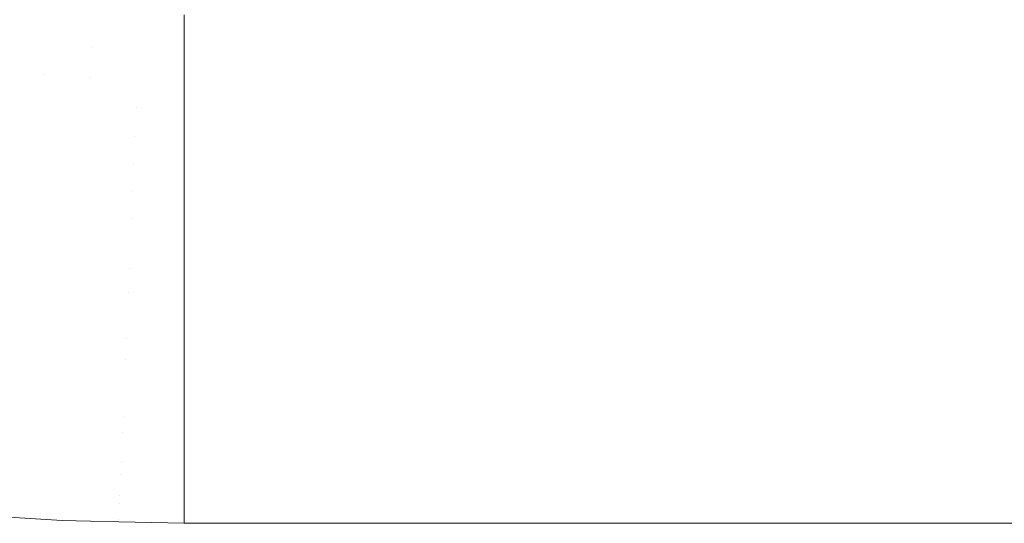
# Model space of a CAD drawing. Header units: centimetres. Extents: x -35.1 to 36.2, y 4.2 to 6.
# Tile 32 of 256: x -34.969 to -34.9062, y 4.2001 to 4.2322. Entities that reach past the tile are written whole.
import ezdxf

# ---------------------------------------------------------------- set-up
doc = ezdxf.new("R2010")
doc.units = ezdxf.units.CM
doc.header["$LTSCALE"] = 2.54
doc.layers.add('Lucido design-1', color=7, linetype='Continuous')

# ---------------------------------------------------------------- blocks, each defined once
blk = doc.blocks.new('Gruppo-4-1')
at = {"color": 7, "linetype": 'Continuous', "lineweight": 9}
for points, invisible_edges in [([(-34.964306, 4.230442, -2312.350543), (-34.964147, 4.232352, -2312.348727), (-34.969782, 4.232748, -2312.348727), (-34.970101, 4.230849, -2312.350543)], 15), ([(-34.970101, 4.230849, -2313.093797), (-34.969782, 4.232748, -2313.095613), (-34.964147, 4.232352, -2313.095613), (-34.964306, 4.230442, -2313.093797)], 15), ([(-34.958478, 4.229378, -2312.351459), (-34.958478, 4.23253, -2312.348442), (-34.964147, 4.232352, -2312.348727), (-34.964306, 4.230442, -2312.350543)], 14), ([(-34.964306, 4.230442, -2313.093797), (-34.964147, 4.232352, -2313.095613), (-34.958478, 4.23253, -2313.095898), (-34.958478, 4.229378, -2313.092881)], 11), ([(-34.958478, 4.229378, -2312.351459), (36.07398, 4.229378, -2312.351459), (36.07398, 4.23253, -2312.348442), (-34.958478, 4.23253, -2312.348442)], 5), ([(36.07398, 4.229378, -2313.092881), (-34.958478, 4.229378, -2313.092881), (-34.958478, 4.23253, -2313.095898), (36.07398, 4.23253, -2313.095898)], 5), ([(-34.970101, 4.230849, -2312.350543), (-34.970415, 4.228978, -2312.35243), (-34.967446, 4.228735, -2312.35243)], 11), ([(-34.967446, 4.228735, -2313.09191), (-34.970415, 4.228978, -2313.09191), (-34.970101, 4.230849, -2313.093797)], 11), ([(-34.964306, 4.230442, -2312.350543), (-34.970101, 4.230849, -2312.350543), (-34.967446, 4.228735, -2312.35243)], 11), ([(-34.967446, 4.228735, -2313.09191), (-34.970101, 4.230849, -2313.093797), (-34.964306, 4.230442, -2313.093797)], 11), ([(-34.967446, 4.228735, -2312.35243), (-34.964464, 4.22856, -2312.35243), (-34.964306, 4.230442, -2312.350543)], 11), ([(-34.964306, 4.230442, -2313.093797), (-34.964464, 4.22856, -2313.09191), (-34.967446, 4.228735, -2313.09191)], 11), ([(-34.958478, 4.229378, -2312.351459), (-34.964306, 4.230442, -2312.350543), (-34.964464, 4.22856, -2312.35243)], 11), ([(-34.964464, 4.22856, -2313.09191), (-34.964306, 4.230442, -2313.093797), (-34.958478, 4.229378, -2313.092881)], 11), ([(-34.967446, 4.228735, -2312.35243), (-34.970415, 4.228978, -2312.35243), (-34.970724, 4.227138, -2312.354388), (-34.967678, 4.226889, -2312.354388)], 15), ([(-34.967678, 4.226889, -2313.089952), (-34.970724, 4.227138, -2313.089952), (-34.970415, 4.228978, -2313.09191), (-34.967446, 4.228735, -2313.09191)], 15), ([(-34.964464, 4.22856, -2312.35243), (-34.958478, 4.228435, -2312.352444), (-34.958478, 4.229378, -2312.351459)], 9), ([(-34.958478, 4.229378, -2313.092881), (-34.958478, 4.228435, -2313.091896), (-34.964464, 4.22856, -2313.09191)], 10), ([(36.07398, 4.228435, -2312.352444), (36.07398, 4.229378, -2312.351459), (-34.958478, 4.229378, -2312.351459), (-34.958478, 4.228435, -2312.352444)], 10), ([(-34.958478, 4.228435, -2313.091896), (-34.958478, 4.229378, -2313.092881), (36.07398, 4.229378, -2313.092881), (36.07398, 4.228435, -2313.091896)], 10), ([(-34.967678, 4.226889, -2312.354388), (-34.964619, 4.22671, -2312.354388), (-34.964464, 4.22856, -2312.35243), (-34.967446, 4.228735, -2312.35243)], 15), ([(-34.967446, 4.228735, -2313.09191), (-34.964464, 4.22856, -2313.09191), (-34.964619, 4.22671, -2313.089952), (-34.967678, 4.226889, -2313.089952)], 15), ([(-34.964464, 4.22856, -2312.35243), (-34.964619, 4.22671, -2312.354388), (-34.961551, 4.226602, -2312.354388)], 11), ([(-34.961551, 4.226602, -2313.089952), (-34.964619, 4.22671, -2313.089952), (-34.964464, 4.22856, -2313.09191)], 11), ([(-34.958478, 4.228435, -2312.352444), (-34.964464, 4.22856, -2312.35243), (-34.961551, 4.226602, -2312.354388)], 11), ([(-34.961551, 4.226602, -2313.089952), (-34.964464, 4.22856, -2313.09191), (-34.958478, 4.228435, -2313.091896)], 11), ([(-34.961551, 4.226602, -2312.354388), (-34.958478, 4.226571, -2312.354392), (-34.958478, 4.228435, -2312.352444)], 9), ([(-34.958478, 4.228435, -2313.091896), (-34.958478, 4.226571, -2313.089948), (-34.961551, 4.226602, -2313.089952)], 10), ([(-34.958478, 4.228435, -2312.352444), (-34.958478, 4.226571, -2312.354392), (36.07398, 4.226571, -2312.354392), (36.07398, 4.228435, -2312.352444)], 10), ([(36.07398, 4.228435, -2313.091896), (36.07398, 4.226571, -2313.089948), (-34.958478, 4.226571, -2313.089948), (-34.958478, 4.228435, -2313.091896)], 10), ([(-34.967678, 4.226889, -2312.354388), (-34.970724, 4.227138, -2312.354388), (-34.971027, 4.225333, -2312.356417), (-34.967906, 4.225077, -2312.356417)], 15), ([(-34.967906, 4.225077, -2313.087923), (-34.971027, 4.225333, -2313.087923), (-34.970724, 4.227138, -2313.089952), (-34.967678, 4.226889, -2313.089952)], 15), ([(-34.967906, 4.225077, -2312.356417), (-34.964771, 4.224893, -2312.356417), (-34.964619, 4.22671, -2312.354388), (-34.967678, 4.226889, -2312.354388)], 15), ([(-34.967678, 4.226889, -2313.089952), (-34.964619, 4.22671, -2313.089952), (-34.964771, 4.224893, -2313.087923), (-34.967906, 4.225077, -2313.087923)], 15), ([(-34.961551, 4.226602, -2312.354388), (-34.964619, 4.22671, -2312.354388), (-34.964771, 4.224893, -2312.356417), (-34.961627, 4.224783, -2312.356417)], 15), ([(-34.961627, 4.224783, -2313.087923), (-34.964771, 4.224893, -2313.087923), (-34.964619, 4.22671, -2313.089952), (-34.961551, 4.226602, -2313.089952)], 15), ([(-34.958478, 4.226361, -2312.354611), (-34.961551, 4.226602, -2312.354388), (-34.961627, 4.224783, -2312.356417)], 11), ([(-34.961627, 4.224783, -2313.087923), (-34.961551, 4.226602, -2313.089952), (-34.958478, 4.226361, -2313.089729)], 11), ([(-34.958478, 4.226361, -2312.354611), (-34.958478, 4.226571, -2312.354392), (-34.961551, 4.226602, -2312.354388)], 10), ([(-34.961551, 4.226602, -2313.089952), (-34.958478, 4.226571, -2313.089948), (-34.958478, 4.226361, -2313.089729)], 9), ([(-34.958478, 4.226571, -2312.354392), (-34.958478, 4.226361, -2312.354611), (36.07398, 4.226361, -2312.354611), (36.07398, 4.226571, -2312.354392)], 10), ([(36.07398, 4.226571, -2313.089948), (36.07398, 4.226361, -2313.089729), (-34.958478, 4.226361, -2313.089729), (-34.958478, 4.226571, -2313.089948)], 10), ([(-34.961627, 4.224783, -2312.356417), (-34.958478, 4.223484, -2312.357891), (-34.958478, 4.226361, -2312.354611)], 9), ([(-34.958478, 4.226361, -2313.089729), (-34.958478, 4.223484, -2313.086449), (-34.961627, 4.224783, -2313.087923)], 10), ([(-34.958478, 4.223484, -2312.357891), (36.07398, 4.223484, -2312.357891), (36.07398, 4.226361, -2312.354611), (-34.958478, 4.226361, -2312.354611)], 5), ([(36.07398, 4.223484, -2313.086449), (-34.958478, 4.223484, -2313.086449), (-34.958478, 4.226361, -2313.089729), (36.07398, 4.226361, -2313.089729)], 5), ([(-34.967906, 4.225077, -2312.356417), (-34.971027, 4.225333, -2312.356417), (-34.971324, 4.223565, -2312.358516), (-34.968129, 4.223303, -2312.358516)], 15), ([(-34.968129, 4.223303, -2313.085824), (-34.971324, 4.223565, -2313.085824), (-34.971027, 4.225333, -2313.087923), (-34.967906, 4.225077, -2313.087923)], 15), ([(-34.968129, 4.223303, -2312.358516), (-34.96492, 4.223115, -2312.358516), (-34.964771, 4.224893, -2312.356417), (-34.967906, 4.225077, -2312.356417)], 15), ([(-34.967906, 4.225077, -2313.087923), (-34.964771, 4.224893, -2313.087923), (-34.96492, 4.223115, -2313.085824), (-34.968129, 4.223303, -2313.085824)], 15), ([(-34.961627, 4.224783, -2312.356417), (-34.964771, 4.224893, -2312.356417), (-34.96492, 4.223115, -2312.358516), (-34.961701, 4.223002, -2312.358516)], 15), ([(-34.961701, 4.223002, -2313.085824), (-34.96492, 4.223115, -2313.085824), (-34.964771, 4.224893, -2313.087923), (-34.961627, 4.224783, -2313.087923)], 15), ([(-34.961701, 4.223002, -2312.358516), (-34.958478, 4.223484, -2312.357891), (-34.961627, 4.224783, -2312.356417)], 11), ([(-34.961627, 4.224783, -2313.087923), (-34.958478, 4.223484, -2313.086449), (-34.961701, 4.223002, -2313.085824)], 11), ([(-34.968129, 4.223303, -2312.358516), (-34.971324, 4.223565, -2312.358516), (-34.971614, 4.221838, -2312.360685), (-34.968347, 4.22157, -2312.360685)], 15), ([(-34.968347, 4.22157, -2313.083655), (-34.971614, 4.221838, -2313.083655), (-34.971324, 4.223565, -2313.085824), (-34.968129, 4.223303, -2313.085824)], 15), ([(-34.968347, 4.22157, -2312.360685), (-34.965065, 4.221378, -2312.360685), (-34.96492, 4.223115, -2312.358516), (-34.968129, 4.223303, -2312.358516)], 15), ([(-34.968129, 4.223303, -2313.085824), (-34.96492, 4.223115, -2313.085824), (-34.965065, 4.221378, -2313.083655), (-34.968347, 4.22157, -2313.083655)], 15), ([(-34.961774, 4.221263, -2312.360685), (-34.958478, 4.220753, -2312.361294), (-34.958478, 4.223484, -2312.357891), (-34.961701, 4.223002, -2312.358516)], 13), ([(-34.961701, 4.223002, -2313.085824), (-34.958478, 4.223484, -2313.086449), (-34.958478, 4.220753, -2313.083046), (-34.961774, 4.221263, -2313.083655)], 13), ([(-34.958478, 4.220753, -2312.361294), (36.07398, 4.220753, -2312.361294), (36.07398, 4.223484, -2312.357891), (-34.958478, 4.223484, -2312.357891)], 5), ([(36.07398, 4.220753, -2313.083046), (-34.958478, 4.220753, -2313.083046), (-34.958478, 4.223484, -2313.086449), (36.07398, 4.223484, -2313.086449)], 5), ([(-34.961701, 4.223002, -2312.358516), (-34.96492, 4.223115, -2312.358516), (-34.965065, 4.221378, -2312.360685), (-34.961774, 4.221263, -2312.360685)], 15), ([(-34.961774, 4.221263, -2313.083655), (-34.965065, 4.221378, -2313.083655), (-34.96492, 4.223115, -2313.085824), (-34.961701, 4.223002, -2313.085824)], 15), ([(-34.968347, 4.22157, -2312.360685), (-34.971614, 4.221838, -2312.360685), (-34.971896, 4.220156, -2312.362924), (-34.968559, 4.219882, -2312.362924)], 15), ([(-34.968559, 4.219882, -2313.081416), (-34.971896, 4.220156, -2313.081416), (-34.971614, 4.221838, -2313.083655), (-34.968347, 4.22157, -2313.083655)], 15), ([(-34.968559, 4.219882, -2312.362924), (-34.965207, 4.219686, -2312.362924), (-34.965065, 4.221378, -2312.360685), (-34.968347, 4.22157, -2312.360685)], 15), ([(-34.968347, 4.22157, -2313.083655), (-34.965065, 4.221378, -2313.083655), (-34.965207, 4.219686, -2313.081416), (-34.968559, 4.219882, -2313.081416)], 15), ([(-34.961774, 4.221263, -2312.360685), (-34.965065, 4.221378, -2312.360685), (-34.965207, 4.219686, -2312.362924), (-34.961845, 4.219568, -2312.362924)], 15), ([(-34.961845, 4.219568, -2313.081416), (-34.965207, 4.219686, -2313.081416), (-34.965065, 4.221378, -2313.083655), (-34.961774, 4.221263, -2313.083655)], 15), ([(-34.961845, 4.219568, -2312.362924), (-34.958478, 4.220753, -2312.361294), (-34.961774, 4.221263, -2312.360685)], 11), ([(-34.961774, 4.221263, -2313.083655), (-34.958478, 4.220753, -2313.083046), (-34.961845, 4.219568, -2313.081416)], 11), ([(-34.958478, 4.218173, -2312.364812), (-34.958478, 4.220753, -2312.361294), (-34.961845, 4.219568, -2312.362924)], 10), ([(-34.961845, 4.219568, -2313.081416), (-34.958478, 4.220753, -2313.083046), (-34.958478, 4.218173, -2313.079528)], 9), ([(-34.958478, 4.218173, -2312.364812), (36.07398, 4.218173, -2312.364812), (36.07398, 4.220753, -2312.361294), (-34.958478, 4.220753, -2312.361294)], 5), ([(36.07398, 4.218173, -2313.079528), (-34.958478, 4.218173, -2313.079528), (-34.958478, 4.220753, -2313.083046), (36.07398, 4.220753, -2313.083046)], 5), ([(-34.968559, 4.219882, -2312.362924), (-34.971896, 4.220156, -2312.362924), (-34.97217, 4.218522, -2312.36523), (-34.968765, 4.218243, -2312.36523)], 15), ([(-34.968765, 4.218243, -2313.079109), (-34.97217, 4.218522, -2313.079109), (-34.971896, 4.220156, -2313.081416), (-34.968559, 4.219882, -2313.081416)], 15), ([(-34.968765, 4.218243, -2312.36523), (-34.965344, 4.218043, -2312.36523), (-34.965207, 4.219686, -2312.362924), (-34.968559, 4.219882, -2312.362924)], 15), ([(-34.968559, 4.219882, -2313.081416), (-34.965207, 4.219686, -2313.081416), (-34.965344, 4.218043, -2313.079109), (-34.968765, 4.218243, -2313.079109)], 15), ([(-34.961845, 4.219568, -2312.362924), (-34.965207, 4.219686, -2312.362924), (-34.965344, 4.218043, -2312.36523), (-34.961914, 4.217922, -2312.36523)], 15), ([(-34.961914, 4.217922, -2313.079109), (-34.965344, 4.218043, -2313.079109), (-34.965207, 4.219686, -2313.081416), (-34.961845, 4.219568, -2313.081416)], 15), ([(-34.961845, 4.219568, -2312.362924), (-34.961914, 4.217922, -2312.36523), (-34.958478, 4.218173, -2312.364812)], 11), ([(-34.958478, 4.218173, -2313.079528), (-34.961914, 4.217922, -2313.079109), (-34.961845, 4.219568, -2313.081416)], 11), ([(-34.968765, 4.218243, -2312.36523), (-34.97217, 4.218522, -2312.36523), (-34.972436, 4.21694, -2312.367604), (-34.968964, 4.216655, -2312.367604)], 15), ([(-34.968964, 4.216655, -2313.076736), (-34.972436, 4.21694, -2313.076736), (-34.97217, 4.218522, -2313.079109), (-34.968765, 4.218243, -2313.079109)], 15), ([(-34.968964, 4.216655, -2312.367604), (-34.965477, 4.216451, -2312.367604), (-34.965344, 4.218043, -2312.36523), (-34.968765, 4.218243, -2312.36523)], 15), ([(-34.968765, 4.218243, -2313.079109), (-34.965344, 4.218043, -2313.079109), (-34.965477, 4.216451, -2313.076736), (-34.968964, 4.216655, -2313.076736)], 15), ([(-34.961914, 4.217922, -2312.36523), (-34.965344, 4.218043, -2312.36523), (-34.965477, 4.216451, -2312.367604), (-34.96198, 4.216329, -2312.367604)], 15), ([(-34.96198, 4.216329, -2313.076736), (-34.965477, 4.216451, -2313.076736), (-34.965344, 4.218043, -2313.079109), (-34.961914, 4.217922, -2313.079109)], 15), ([(-34.96198, 4.216329, -2312.367604), (-34.958478, 4.21575, -2312.36844), (-34.958478, 4.218173, -2312.364812), (-34.961914, 4.217922, -2312.36523)], 13), ([(-34.961914, 4.217922, -2313.079109), (-34.958478, 4.218173, -2313.079528), (-34.958478, 4.21575, -2313.0759), (-34.96198, 4.216329, -2313.076736)], 13), ([(-34.958478, 4.21575, -2312.36844), (36.07398, 4.21575, -2312.36844), (36.07398, 4.218173, -2312.364812), (-34.958478, 4.218173, -2312.364812)], 5), ([(36.07398, 4.21575, -2313.0759), (-34.958478, 4.21575, -2313.0759), (-34.958478, 4.218173, -2313.079528), (36.07398, 4.218173, -2313.079528)], 5), ([(-34.968964, 4.216655, -2312.367604), (-34.972436, 4.21694, -2312.367604), (-34.972692, 4.215413, -2312.370043), (-34.969157, 4.215124, -2312.370043)], 15), ([(-34.969157, 4.215124, -2313.074297), (-34.972692, 4.215413, -2313.074297), (-34.972436, 4.21694, -2313.076736), (-34.968964, 4.216655, -2313.076736)], 15), ([(-34.969157, 4.215124, -2312.370043), (-34.965606, 4.214916, -2312.370043), (-34.965477, 4.216451, -2312.367604), (-34.968964, 4.216655, -2312.367604)], 15), ([(-34.968964, 4.216655, -2313.076736), (-34.965477, 4.216451, -2313.076736), (-34.965606, 4.214916, -2313.074297), (-34.969157, 4.215124, -2313.074297)], 15), ([(-34.96198, 4.216329, -2312.367604), (-34.965477, 4.216451, -2312.367604), (-34.965606, 4.214916, -2312.370043), (-34.962044, 4.214791, -2312.370043)], 15), ([(-34.962044, 4.214791, -2313.074297), (-34.965606, 4.214916, -2313.074297), (-34.965477, 4.216451, -2313.076736), (-34.96198, 4.216329, -2313.076736)], 15), ([(-34.962044, 4.214791, -2312.370043), (-34.958478, 4.21575, -2312.36844), (-34.96198, 4.216329, -2312.367604)], 11), ([(-34.96198, 4.216329, -2313.076736), (-34.958478, 4.21575, -2313.0759), (-34.962044, 4.214791, -2313.074297)], 11), ([(-34.958478, 4.213486, -2312.37217), (-34.958478, 4.21575, -2312.36844), (-34.962044, 4.214791, -2312.370043)], 10), ([(-34.962044, 4.214791, -2313.074297), (-34.958478, 4.21575, -2313.0759), (-34.958478, 4.213486, -2313.07217)], 9), ([(-34.958478, 4.213486, -2312.37217), (36.07398, 4.213486, -2312.37217), (36.07398, 4.21575, -2312.36844), (-34.958478, 4.21575, -2312.36844)], 5), ([(36.07398, 4.213486, -2313.07217), (-34.958478, 4.213486, -2313.07217), (-34.958478, 4.21575, -2313.0759), (36.07398, 4.21575, -2313.0759)], 5), ([(-34.969342, 4.213651, -2312.372546), (-34.965729, 4.213439, -2312.372546), (-34.965606, 4.214916, -2312.370043), (-34.969157, 4.215124, -2312.370043)], 15), ([(-34.969157, 4.215124, -2313.074297), (-34.965606, 4.214916, -2313.074297), (-34.965729, 4.213439, -2313.071794), (-34.969342, 4.213651, -2313.071794)], 15), ([(-34.962044, 4.214791, -2312.370043), (-34.965606, 4.214916, -2312.370043), (-34.965729, 4.213439, -2312.372546), (-34.962106, 4.213312, -2312.372546)], 15), ([(-34.962106, 4.213312, -2313.071794), (-34.965729, 4.213439, -2313.071794), (-34.965606, 4.214916, -2313.074297), (-34.962044, 4.214791, -2313.074297)], 15), ([(-34.962044, 4.214791, -2312.370043), (-34.962106, 4.213312, -2312.372546), (-34.958478, 4.213486, -2312.37217)], 11), ([(-34.958478, 4.213486, -2313.07217), (-34.962106, 4.213312, -2313.071794), (-34.962044, 4.214791, -2313.074297)], 11), ([(-34.969519, 4.21224, -2312.375111), (-34.965848, 4.212026, -2312.375111), (-34.965729, 4.213439, -2312.372546), (-34.969342, 4.213651, -2312.372546)], 15), ([(-34.969342, 4.213651, -2313.071794), (-34.965729, 4.213439, -2313.071794), (-34.965848, 4.212026, -2313.069229), (-34.969519, 4.21224, -2313.069229)], 15), ([(-34.962106, 4.213312, -2312.372546), (-34.965729, 4.213439, -2312.372546), (-34.965848, 4.212026, -2312.375111), (-34.962165, 4.211896, -2312.375111)], 15), ([(-34.962165, 4.211896, -2313.069229), (-34.965848, 4.212026, -2313.069229), (-34.965729, 4.213439, -2313.071794), (-34.962106, 4.213312, -2313.071794)], 15), ([(-34.962165, 4.211896, -2312.375111), (-34.958478, 4.211388, -2312.375995), (-34.958478, 4.213486, -2312.37217), (-34.962106, 4.213312, -2312.372546)], 13), ([(-34.962106, 4.213312, -2313.071794), (-34.958478, 4.213486, -2313.07217), (-34.958478, 4.211388, -2313.068345), (-34.962165, 4.211896, -2313.069229)], 13), ([(-34.958478, 4.211388, -2312.375995), (36.07398, 4.211388, -2312.375995), (36.07398, 4.213486, -2312.37217), (-34.958478, 4.213486, -2312.37217)], 5), ([(36.07398, 4.211388, -2313.068345), (-34.958478, 4.211388, -2313.068345), (-34.958478, 4.213486, -2313.07217), (36.07398, 4.213486, -2313.07217)], 5), ([(-34.969688, 4.210896, -2312.377736), (-34.965961, 4.210678, -2312.377736), (-34.965848, 4.212026, -2312.375111), (-34.969519, 4.21224, -2312.375111)], 15), ([(-34.969519, 4.21224, -2313.069229), (-34.965848, 4.212026, -2313.069229), (-34.965961, 4.210678, -2313.066604), (-34.969688, 4.210896, -2313.066604)], 15), ([(-34.962165, 4.211896, -2312.375111), (-34.965848, 4.212026, -2312.375111), (-34.965961, 4.210678, -2312.377736), (-34.962222, 4.210547, -2312.377736)], 15), ([(-34.962222, 4.210547, -2313.066604), (-34.965961, 4.210678, -2313.066604), (-34.965848, 4.212026, -2313.069229), (-34.962165, 4.211896, -2313.069229)], 15), ([(-34.962222, 4.210547, -2312.377736), (-34.958478, 4.211388, -2312.375995), (-34.962165, 4.211896, -2312.375111)], 11), ([(-34.962165, 4.211896, -2313.069229), (-34.958478, 4.211388, -2313.068345), (-34.962222, 4.210547, -2313.066604)], 11), ([(-34.958478, 4.209458, -2312.379908), (-34.958478, 4.211388, -2312.375995), (-34.962222, 4.210547, -2312.377736)], 10), ([(-34.962222, 4.210547, -2313.066604), (-34.958478, 4.211388, -2313.068345), (-34.958478, 4.209458, -2313.064432)], 9), ([(-34.958478, 4.209458, -2312.379908), (36.07398, 4.209458, -2312.379908), (36.07398, 4.211388, -2312.375995), (-34.958478, 4.211388, -2312.375995)], 5), ([(36.07398, 4.209458, -2313.064432), (-34.958478, 4.209458, -2313.064432), (-34.958478, 4.211388, -2313.068345), (36.07398, 4.211388, -2313.068345)], 5), ([(-34.969848, 4.20962, -2312.380418), (-34.966068, 4.209399, -2312.380418), (-34.965961, 4.210678, -2312.377736), (-34.969688, 4.210896, -2312.377736)], 15), ([(-34.969688, 4.210896, -2313.066604), (-34.965961, 4.210678, -2313.066604), (-34.966068, 4.209399, -2313.063922), (-34.969848, 4.20962, -2313.063922)], 15), ([(-34.962222, 4.210547, -2312.377736), (-34.965961, 4.210678, -2312.377736), (-34.966068, 4.209399, -2312.380418), (-34.962275, 4.209266, -2312.380418)], 15), ([(-34.962275, 4.209266, -2313.063922), (-34.966068, 4.209399, -2313.063922), (-34.965961, 4.210678, -2313.066604), (-34.962222, 4.210547, -2313.066604)], 15), ([(-34.962222, 4.210547, -2312.377736), (-34.962275, 4.209266, -2312.380418), (-34.958478, 4.209458, -2312.379908)], 11), ([(-34.958478, 4.209458, -2313.064432), (-34.962275, 4.209266, -2313.063922), (-34.962222, 4.210547, -2313.066604)], 11), ([(-34.97, 4.208417, -2312.383155), (-34.966168, 4.208193, -2312.383155), (-34.966068, 4.209399, -2312.380418), (-34.969848, 4.20962, -2312.380418)], 15), ([(-34.969848, 4.20962, -2313.063922), (-34.966068, 4.209399, -2313.063922), (-34.966168, 4.208193, -2313.061185), (-34.97, 4.208417, -2313.061185)], 15), ([(-34.962326, 4.208059, -2312.383155), (-34.958478, 4.207701, -2312.383902), (-34.958478, 4.209458, -2312.379908), (-34.962275, 4.209266, -2312.380418)], 13), ([(-34.962275, 4.209266, -2313.063922), (-34.958478, 4.209458, -2313.064432), (-34.958478, 4.207701, -2313.060438), (-34.962326, 4.208059, -2313.061185)], 13), ([(-34.958478, 4.207701, -2312.383902), (36.07398, 4.207701, -2312.383902), (36.07398, 4.209458, -2312.379908), (-34.958478, 4.209458, -2312.379908)], 5), ([(36.07398, 4.207701, -2313.060438), (-34.958478, 4.207701, -2313.060438), (-34.958478, 4.209458, -2313.064432), (36.07398, 4.209458, -2313.064432)], 5), ([(-34.962275, 4.209266, -2312.380418), (-34.966068, 4.209399, -2312.380418), (-34.966168, 4.208193, -2312.383155), (-34.962326, 4.208059, -2312.383155)], 15), ([(-34.962326, 4.208059, -2313.061185), (-34.966168, 4.208193, -2313.061185), (-34.966068, 4.209399, -2313.063922), (-34.962275, 4.209266, -2313.063922)], 15), ([(-34.970141, 4.20729, -2312.385944), (-34.966263, 4.207063, -2312.385944), (-34.966168, 4.208193, -2312.383155), (-34.97, 4.208417, -2312.383155)], 15), ([(-34.97, 4.208417, -2313.061185), (-34.966168, 4.208193, -2313.061185), (-34.966263, 4.207063, -2313.058396), (-34.970141, 4.20729, -2313.058396)], 15), ([(-34.962326, 4.208059, -2312.383155), (-34.966168, 4.208193, -2312.383155), (-34.966263, 4.207063, -2312.385944), (-34.962373, 4.206927, -2312.385944)], 15), ([(-34.962373, 4.206927, -2313.058396), (-34.966263, 4.207063, -2313.058396), (-34.966168, 4.208193, -2313.061185), (-34.962326, 4.208059, -2313.061185)], 15), ([(-34.958478, 4.207701, -2312.383902), (-34.962326, 4.208059, -2312.383155), (-34.962373, 4.206927, -2312.385944)], 11), ([(-34.962373, 4.206927, -2313.058396), (-34.962326, 4.208059, -2313.061185), (-34.958478, 4.207701, -2313.060438)], 11), ([(-34.962373, 4.206927, -2312.385944), (-34.958478, 4.206119, -2312.387968), (-34.958478, 4.207701, -2312.383902)], 9), ([(-34.958478, 4.207701, -2313.060438), (-34.958478, 4.206119, -2313.056372), (-34.962373, 4.206927, -2313.058396)], 10), ([(-34.958478, 4.206119, -2312.387968), (36.07398, 4.206119, -2312.387968), (36.07398, 4.207701, -2312.383902), (-34.958478, 4.207701, -2312.383902)], 5), ([(36.07398, 4.206119, -2313.056372), (-34.958478, 4.206119, -2313.056372), (-34.958478, 4.207701, -2313.060438), (36.07398, 4.207701, -2313.060438)], 5), ([(-34.966351, 4.206011, -2312.388781), (-34.966263, 4.207063, -2312.385944), (-34.970141, 4.20729, -2312.385944), (-34.970273, 4.206241, -2312.388781)], 15), ([(-34.970141, 4.20729, -2313.058396), (-34.966263, 4.207063, -2313.058396), (-34.966351, 4.206011, -2313.055559), (-34.970273, 4.206241, -2313.055559)], 15), ([(-34.962417, 4.205873, -2312.388781), (-34.962373, 4.206927, -2312.385944), (-34.966263, 4.207063, -2312.385944), (-34.966351, 4.206011, -2312.388781)], 15), ([(-34.962417, 4.205873, -2313.055559), (-34.966351, 4.206011, -2313.055559), (-34.966263, 4.207063, -2313.058396), (-34.962373, 4.206927, -2313.058396)], 15), ([(-34.958478, 4.206119, -2312.387968), (-34.962373, 4.206927, -2312.385944), (-34.962417, 4.205873, -2312.388781)], 11), ([(-34.962373, 4.206927, -2313.058396), (-34.958478, 4.206119, -2313.056372), (-34.962417, 4.205873, -2313.055559)], 11), ([(-34.970273, 4.206241, -2312.388781), (-34.970395, 4.205273, -2312.391665), (-34.966432, 4.205041, -2312.391665), (-34.966351, 4.206011, -2312.388781)], 15), ([(-34.970273, 4.206241, -2313.055559), (-34.966351, 4.206011, -2313.055559), (-34.966432, 4.205041, -2313.052675), (-34.970395, 4.205273, -2313.052675)], 15), ([(-34.966351, 4.206011, -2312.388781), (-34.966432, 4.205041, -2312.391665), (-34.962458, 4.204902, -2312.391665), (-34.962417, 4.205873, -2312.388781)], 15), ([(-34.962458, 4.204902, -2313.052675), (-34.966432, 4.205041, -2313.052675), (-34.966351, 4.206011, -2313.055559), (-34.962417, 4.205873, -2313.055559)], 15), ([(-34.962417, 4.205873, -2312.388781), (-34.962458, 4.204902, -2312.391665), (-34.958478, 4.204717, -2312.392099), (-34.958478, 4.206119, -2312.387968)], 11), ([(-34.962417, 4.205873, -2313.055559), (-34.958478, 4.206119, -2313.056372), (-34.958478, 4.204717, -2313.052241), (-34.962458, 4.204902, -2313.052675)], 13), ([(-34.958478, 4.204717, -2312.392099), (36.07398, 4.204717, -2312.392099), (36.07398, 4.206119, -2312.387968), (-34.958478, 4.206119, -2312.387968)], 5), ([(36.07398, 4.204717, -2313.052241), (-34.958478, 4.204717, -2313.052241), (-34.958478, 4.206119, -2313.056372), (36.07398, 4.206119, -2313.056372)], 5), ([(-34.966506, 4.204155, -2312.39459), (-34.966432, 4.205041, -2312.391665), (-34.970395, 4.205273, -2312.391665), (-34.970506, 4.204389, -2312.39459)], 15), ([(-34.970395, 4.205273, -2313.052675), (-34.966432, 4.205041, -2313.052675), (-34.966506, 4.204155, -2313.04975), (-34.970506, 4.204389, -2313.04975)], 15), ([(-34.962495, 4.204014, -2312.39459), (-34.962458, 4.204902, -2312.391665), (-34.966432, 4.205041, -2312.391665), (-34.966506, 4.204155, -2312.39459)], 15), ([(-34.962495, 4.204014, -2313.04975), (-34.966506, 4.204155, -2313.04975), (-34.966432, 4.205041, -2313.052675), (-34.962458, 4.204902, -2313.052675)], 15), ([(-34.958478, 4.204717, -2312.392099), (-34.962458, 4.204902, -2312.391665), (-34.962495, 4.204014, -2312.39459)], 11), ([(-34.962495, 4.204014, -2313.04975), (-34.962458, 4.204902, -2313.052675), (-34.958478, 4.204717, -2313.052241)], 11), ([(-34.962495, 4.204014, -2312.39459), (-34.958478, 4.203496, -2312.396288), (-34.958478, 4.204717, -2312.392099)], 9), ([(-34.958478, 4.204717, -2313.052241), (-34.958478, 4.203496, -2313.048052), (-34.962495, 4.204014, -2313.04975)], 10), ([(-34.958478, 4.203496, -2312.396288), (36.07398, 4.203496, -2312.396288), (36.07398, 4.204717, -2312.392099), (-34.958478, 4.204717, -2312.392099)], 5), ([(36.07398, 4.203496, -2313.048052), (-34.958478, 4.203496, -2313.048052), (-34.958478, 4.204717, -2313.052241), (36.07398, 4.204717, -2313.052241)], 5), ([(-34.970506, 4.204389, -2312.39459), (-34.970606, 4.203591, -2312.397555), (-34.966573, 4.203355, -2312.397555), (-34.966506, 4.204155, -2312.39459)], 15), ([(-34.970506, 4.204389, -2313.04975), (-34.966506, 4.204155, -2313.04975), (-34.966573, 4.203355, -2313.046785), (-34.970606, 4.203591, -2313.046785)], 15), ([(-34.966506, 4.204155, -2312.39459), (-34.966573, 4.203355, -2312.397555), (-34.962529, 4.203213, -2312.397555), (-34.962495, 4.204014, -2312.39459)], 15), ([(-34.962529, 4.203213, -2313.046785), (-34.966573, 4.203355, -2313.046785), (-34.966506, 4.204155, -2313.04975), (-34.962495, 4.204014, -2313.04975)], 15), ([(-34.962495, 4.204014, -2312.39459), (-34.962529, 4.203213, -2312.397555), (-34.958478, 4.203496, -2312.396288)], 11), ([(-34.962495, 4.204014, -2313.04975), (-34.958478, 4.203496, -2313.048052), (-34.962529, 4.203213, -2313.046785)], 11), ([(-34.966633, 4.202643, -2312.400554), (-34.966573, 4.203355, -2312.397555), (-34.970606, 4.203591, -2312.397555), (-34.970696, 4.202881, -2312.400554)], 15), ([(-34.970606, 4.203591, -2313.046785), (-34.966573, 4.203355, -2313.046785), (-34.966633, 4.202643, -2313.043786), (-34.970696, 4.202881, -2313.043786)], 15), ([(-34.962558, 4.202501, -2312.400554), (-34.962529, 4.203213, -2312.397555), (-34.966573, 4.203355, -2312.397555), (-34.966633, 4.202643, -2312.400554)], 15), ([(-34.962558, 4.202501, -2313.043786), (-34.966633, 4.202643, -2313.043786), (-34.966573, 4.203355, -2313.046785), (-34.962529, 4.203213, -2313.046785)], 15), ([(-34.962529, 4.203213, -2312.397555), (-34.962558, 4.202501, -2312.400554), (-34.958478, 4.202459, -2312.400526)], 11), ([(-34.958478, 4.202459, -2313.043814), (-34.962558, 4.202501, -2313.043786), (-34.962529, 4.203213, -2313.046785)], 11), ([(-34.958478, 4.202459, -2312.400526), (-34.958478, 4.203496, -2312.396288), (-34.962529, 4.203213, -2312.397555)], 10), ([(-34.962529, 4.203213, -2313.046785), (-34.958478, 4.203496, -2313.048052), (-34.958478, 4.202459, -2313.043814)], 9), ([(-34.958478, 4.202459, -2312.400526), (36.07398, 4.202459, -2312.400526), (36.07398, 4.203496, -2312.396288), (-34.958478, 4.203496, -2312.396288)], 5), ([(36.07398, 4.202459, -2313.043814), (-34.958478, 4.202459, -2313.043814), (-34.958478, 4.203496, -2313.048052), (36.07398, 4.203496, -2313.048052)], 5), ([(-34.970696, 4.202881, -2312.400554), (-34.970773, 4.202262, -2312.403583), (-34.966685, 4.202023, -2312.403583), (-34.966633, 4.202643, -2312.400554)], 15), ([(-34.970696, 4.202881, -2313.043786), (-34.966633, 4.202643, -2313.043786), (-34.966685, 4.202023, -2313.040757), (-34.970773, 4.202262, -2313.040757)], 15), ([(-34.966633, 4.202643, -2312.400554), (-34.966685, 4.202023, -2312.403583), (-34.962584, 4.201879, -2312.403583), (-34.962558, 4.202501, -2312.400554)], 15), ([(-34.962584, 4.201879, -2313.040757), (-34.966685, 4.202023, -2313.040757), (-34.966633, 4.202643, -2313.043786), (-34.962558, 4.202501, -2313.043786)], 15), ([(-34.966729, 4.201495, -2312.40664), (-34.966685, 4.202023, -2312.403583), (-34.970773, 4.202262, -2312.403583), (-34.97084, 4.201735, -2312.40664)], 15), ([(-34.970773, 4.202262, -2313.040757), (-34.966685, 4.202023, -2313.040757), (-34.966729, 4.201495, -2313.0377), (-34.97084, 4.201735, -2313.0377)], 15), ([(-34.962606, 4.20135, -2312.40664), (-34.962584, 4.201879, -2312.403583), (-34.966685, 4.202023, -2312.403583), (-34.966729, 4.201495, -2312.40664)], 15), ([(-34.962606, 4.20135, -2313.0377), (-34.966729, 4.201495, -2313.0377), (-34.966685, 4.202023, -2313.040757), (-34.962584, 4.201879, -2313.040757)], 15), ([(-34.958478, 4.202459, -2312.400526), (-34.962558, 4.202501, -2312.400554), (-34.962584, 4.201879, -2312.403583)], 11), ([(-34.962584, 4.201879, -2313.040757), (-34.962558, 4.202501, -2313.043786), (-34.958478, 4.202459, -2313.043814)], 11), ([(-34.962584, 4.201879, -2312.403583), (-34.958478, 4.201608, -2312.404805), (-34.958478, 4.202459, -2312.400526)], 9), ([(-34.958478, 4.202459, -2313.043814), (-34.958478, 4.201608, -2313.039535), (-34.962584, 4.201879, -2313.040757)], 10), ([(-34.958478, 4.201608, -2312.404805), (36.07398, 4.201608, -2312.404805), (36.07398, 4.202459, -2312.400526), (-34.958478, 4.202459, -2312.400526)], 5), ([(36.07398, 4.201608, -2313.039535), (-34.958478, 4.201608, -2313.039535), (-34.958478, 4.202459, -2313.043814), (36.07398, 4.202459, -2313.043814)], 5), ([(-34.966794, 4.200721, -2312.412816), (-34.966765, 4.20106, -2312.409719), (-34.970894, 4.201302, -2312.409719), (-34.970937, 4.200964, -2312.412816)], 15), ([(-34.970894, 4.201302, -2313.034621), (-34.966765, 4.20106, -2313.034621), (-34.966794, 4.200721, -2313.031524), (-34.970937, 4.200964, -2313.031524)], 15), ([(-34.97084, 4.201735, -2312.40664), (-34.970894, 4.201302, -2312.409719), (-34.966765, 4.20106, -2312.409719), (-34.966729, 4.201495, -2312.40664)], 15), ([(-34.97084, 4.201735, -2313.0377), (-34.966729, 4.201495, -2313.0377), (-34.966765, 4.20106, -2313.034621), (-34.970894, 4.201302, -2313.034621)], 15), ([(-34.966729, 4.201495, -2312.40664), (-34.966765, 4.20106, -2312.409719), (-34.962625, 4.200915, -2312.409719), (-34.962606, 4.20135, -2312.40664)], 15), ([(-34.962625, 4.200915, -2313.034621), (-34.966765, 4.20106, -2313.034621), (-34.966729, 4.201495, -2313.0377), (-34.962606, 4.20135, -2313.0377)], 15), ([(-34.962606, 4.20135, -2312.40664), (-34.962625, 4.200915, -2312.409719), (-34.958478, 4.200944, -2312.409117)], 11), ([(-34.958478, 4.200944, -2313.035223), (-34.962625, 4.200915, -2313.034621), (-34.962606, 4.20135, -2313.0377)], 11), ([(-34.958478, 4.201608, -2312.404805), (-34.962584, 4.201879, -2312.403583), (-34.962606, 4.20135, -2312.40664)], 11), ([(-34.962584, 4.201879, -2313.040757), (-34.958478, 4.201608, -2313.039535), (-34.962606, 4.20135, -2313.0377)], 11), ([(-34.958478, 4.200944, -2312.409117), (-34.958478, 4.201608, -2312.404805), (-34.962606, 4.20135, -2312.40664)], 10), ([(-34.962606, 4.20135, -2313.0377), (-34.958478, 4.201608, -2313.039535), (-34.958478, 4.200944, -2313.035223)], 9), ([(-34.958478, 4.200944, -2312.409117), (36.07398, 4.200944, -2312.409117), (36.07398, 4.201608, -2312.404805), (-34.958478, 4.201608, -2312.404805)], 5), ([(36.07398, 4.200944, -2313.035223), (-34.958478, 4.200944, -2313.035223), (-34.958478, 4.201608, -2313.039535), (36.07398, 4.201608, -2313.039535)], 5), ([(-34.97365, 4.200734, -2313.02217), (-34.966277, 4.200259, -2313.02217), (-34.966277, 4.200259, -2312.42217), (-34.970989, 4.200562, -2312.42217)], 10), ([(-34.966277, 4.200259, -2313.02217), (-34.97365, 4.200734, -2313.02217), (-34.970985, 4.200576, -2313.025294)], 10), ([(-34.966826, 4.200333, -2312.419046), (-34.966814, 4.200479, -2312.415926), (-34.970967, 4.200721, -2312.415926), (-34.970985, 4.200576, -2312.419046)], 15), ([(-34.970967, 4.200721, -2313.028414), (-34.966814, 4.200479, -2313.028414), (-34.966826, 4.200333, -2313.025294), (-34.970985, 4.200576, -2313.025294)], 15), ([(-34.970937, 4.200964, -2312.412816), (-34.970967, 4.200721, -2312.415926), (-34.966814, 4.200479, -2312.415926), (-34.966794, 4.200721, -2312.412816)], 15), ([(-34.970937, 4.200964, -2313.031524), (-34.966794, 4.200721, -2313.031524), (-34.966814, 4.200479, -2313.028414), (-34.970967, 4.200721, -2313.028414)], 15), ([(-34.966794, 4.200721, -2312.412816), (-34.966814, 4.200479, -2312.415926), (-34.962649, 4.200333, -2312.415926), (-34.962639, 4.200576, -2312.412816)], 15), ([(-34.962649, 4.200333, -2313.028414), (-34.966814, 4.200479, -2313.028414), (-34.966794, 4.200721, -2313.031524), (-34.962639, 4.200576, -2313.031524)], 15), ([(-34.962639, 4.200576, -2312.412816), (-34.962625, 4.200915, -2312.409719), (-34.966765, 4.20106, -2312.409719), (-34.966794, 4.200721, -2312.412816)], 15), ([(-34.962639, 4.200576, -2313.031524), (-34.966794, 4.200721, -2313.031524), (-34.966765, 4.20106, -2313.034621), (-34.962625, 4.200915, -2313.034621)], 15), ([(-34.958478, 4.200469, -2312.413454), (-34.958478, 4.200944, -2312.409117), (-34.962625, 4.200915, -2312.409719), (-34.962639, 4.200576, -2312.412816)], 14), ([(-34.962625, 4.200915, -2313.034621), (-34.958478, 4.200944, -2313.035223), (-34.958478, 4.200469, -2313.030886), (-34.962639, 4.200576, -2313.031524)], 13), ([(-34.958478, 4.200469, -2312.413454), (36.07398, 4.200469, -2312.413454), (36.07398, 4.200944, -2312.409117), (-34.958478, 4.200944, -2312.409117)], 5), ([(36.07398, 4.200469, -2313.030886), (-34.958478, 4.200469, -2313.030886), (-34.958478, 4.200944, -2313.035223), (36.07398, 4.200944, -2313.035223)], 5), ([(-34.966826, 4.200333, -2312.419046), (-34.970985, 4.200576, -2312.419046), (-34.970989, 4.200562, -2312.42217)], 11), ([(-34.970989, 4.200562, -2312.42217), (-34.966277, 4.200259, -2312.42217), (-34.966826, 4.200333, -2312.419046)], 10), ([(-34.970985, 4.200576, -2313.025294), (-34.966826, 4.200333, -2313.025294), (-34.966277, 4.200259, -2313.02217)], 11), ([(-34.962655, 4.200186, -2312.419046), (-34.962649, 4.200333, -2312.415926), (-34.966814, 4.200479, -2312.415926), (-34.966826, 4.200333, -2312.419046)], 15), ([(-34.962655, 4.200186, -2313.025294), (-34.966826, 4.200333, -2313.025294), (-34.966814, 4.200479, -2313.028414), (-34.962649, 4.200333, -2313.028414)], 15), ([(-34.962655, 4.200186, -2312.419046), (-34.966826, 4.200333, -2312.419046), (-34.966277, 4.200259, -2312.42217)], 11), ([(-34.966277, 4.200259, -2313.02217), (-34.966826, 4.200333, -2313.025294), (-34.962655, 4.200186, -2313.025294)], 11), ([(-34.966277, 4.200259, -2312.42217), (-34.962656, 4.20018, -2312.42217), (-34.962655, 4.200186, -2312.419046)], 10), ([(-34.962656, 4.20018, -2312.42217), (-34.966277, 4.200259, -2312.42217), (-34.966277, 4.200259, -2313.02217), (-34.962656, 4.20018, -2313.02217)], 10), ([(-34.962655, 4.200186, -2313.025294), (-34.962656, 4.20018, -2313.02217), (-34.966277, 4.200259, -2313.02217)], 9), ([(-34.958478, 4.200157, -2312.419046), (-34.962655, 4.200186, -2312.419046), (-34.962656, 4.20018, -2312.42217)], 11), ([(-34.962656, 4.20018, -2313.02217), (-34.962655, 4.200186, -2313.025294), (-34.958478, 4.200157, -2313.025294)], 11), ([(-34.962656, 4.20018, -2312.42217), (-34.958478, 4.200089, -2312.42217), (-34.958478, 4.200157, -2312.419046)], 8), ([(-34.962656, 4.20018, -2313.02217), (-34.958478, 4.200089, -2313.02217), (-34.958478, 4.200089, -2312.42217), (-34.962656, 4.20018, -2312.42217)], 8), ([(-34.958478, 4.200157, -2313.025294), (-34.958478, 4.200089, -2313.02217), (-34.962656, 4.20018, -2313.02217)], 8), ([(-34.958478, 4.200184, -2312.417808), (-34.962649, 4.200333, -2312.415926), (-34.962655, 4.200186, -2312.419046)], 11), ([(-34.962655, 4.200186, -2313.025294), (-34.962649, 4.200333, -2313.028414), (-34.958478, 4.200184, -2313.026532)], 11), ([(-34.962655, 4.200186, -2312.419046), (-34.958478, 4.200157, -2312.419046), (-34.958478, 4.200184, -2312.417808)], 9), ([(-34.958478, 4.200184, -2313.026532), (-34.958478, 4.200157, -2313.025294), (-34.962655, 4.200186, -2313.025294)], 10), ([(-34.958478, 4.200469, -2312.413454), (-34.962639, 4.200576, -2312.412816), (-34.962649, 4.200333, -2312.415926)], 11), ([(-34.962649, 4.200333, -2313.028414), (-34.962639, 4.200576, -2313.031524), (-34.958478, 4.200469, -2313.030886)], 11), ([(-34.962649, 4.200333, -2312.415926), (-34.958478, 4.200184, -2312.417808), (-34.958478, 4.200469, -2312.413454)], 9), ([(-34.958478, 4.200469, -2313.030886), (-34.958478, 4.200184, -2313.026532), (-34.962649, 4.200333, -2313.028414)], 10), ([(-34.958478, 4.200184, -2312.417808), (36.07398, 4.200184, -2312.417808), (36.07398, 4.200469, -2312.413454), (-34.958478, 4.200469, -2312.413454)], 5), ([(36.07398, 4.200184, -2313.026532), (-34.958478, 4.200184, -2313.026532), (-34.958478, 4.200469, -2313.030886), (36.07398, 4.200469, -2313.030886)], 5), ([(36.07398, 4.200157, -2312.419046), (36.07398, 4.200184, -2312.417808), (-34.958478, 4.200184, -2312.417808), (-34.958478, 4.200157, -2312.419046)], 10), ([(-34.958478, 4.200157, -2313.025294), (-34.958478, 4.200184, -2313.026532), (36.07398, 4.200184, -2313.026532), (36.07398, 4.200157, -2313.025294)], 10), ([(-34.958478, 4.200157, -2312.419046), (-34.958478, 4.200089, -2312.42217), (36.07398, 4.200089, -2312.42217), (36.07398, 4.200157, -2312.419046)], 8), ([(36.07398, 4.200157, -2313.025294), (36.07398, 4.200089, -2313.02217), (-34.958478, 4.200089, -2313.02217), (-34.958478, 4.200157, -2313.025294)], 8)]:
    blk.add_3dface(points, dxfattribs=dict(at, invisible_edges=invisible_edges))
blk.add_3dface([(-34.958478, 4.200089, -2312.42217), (-34.958478, 4.200089, -2313.02217), (36.07398, 4.200089, -2313.02217), (36.07398, 4.200089, -2312.42217)], dxfattribs=at)

msp = doc.modelspace()

# ---------------------------------------------------------------- block references
at = {"layer": 'Lucido design-1', "color": 7}
msp.add_blockref('Gruppo-4-1', (0, 0), dxfattribs=at)

doc.saveas('drawing.dxf')
